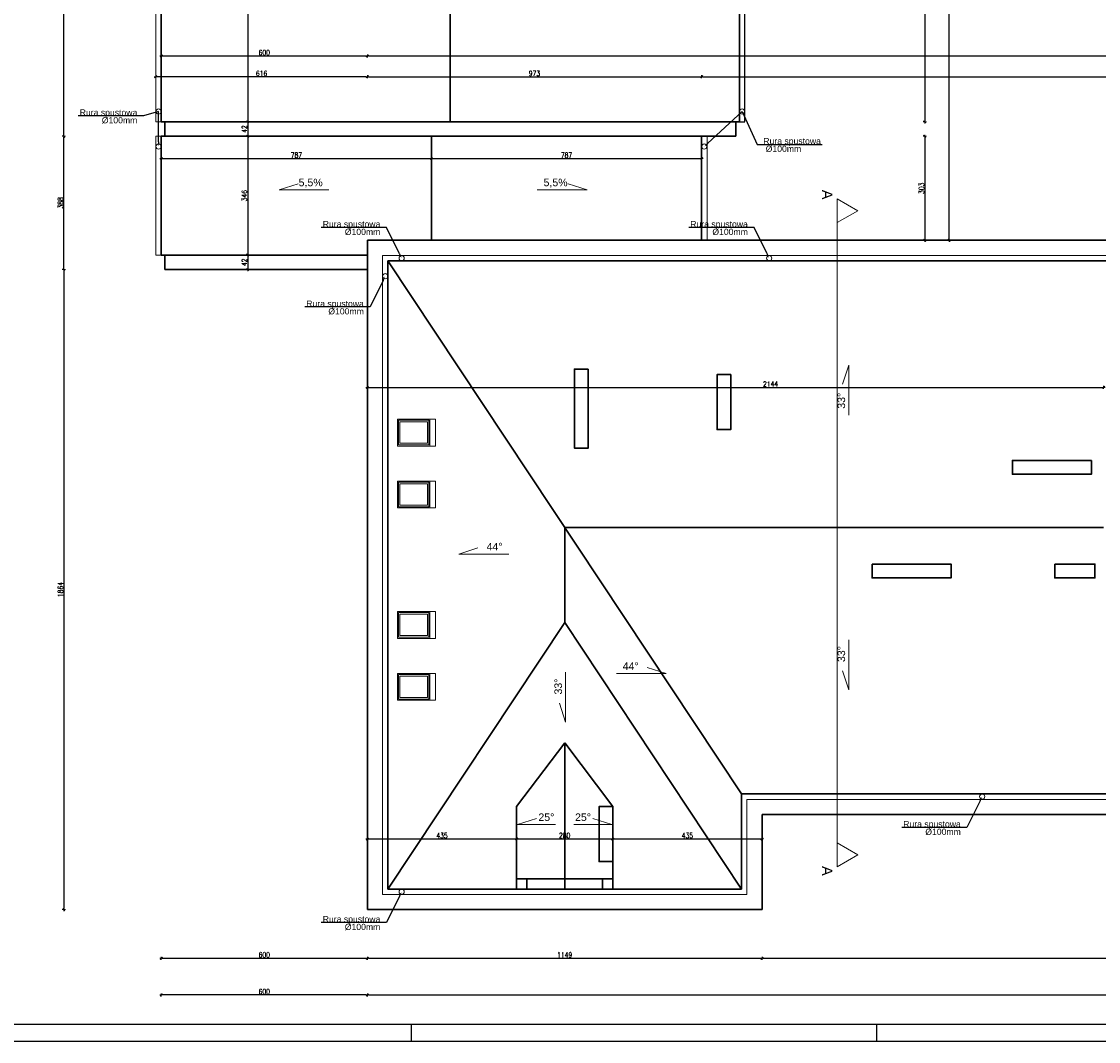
# Model space of a CAD drawing. Header units: millimetres. Extents: x 0 to 111311, y -48878 to -25280.
# Tile 123 of 161: x 90372 to 93507, y -40112 to -37142. Entities that reach past the tile are written whole.
import ezdxf
from ezdxf import colors
from ezdxf.entities.mleader import LeaderData, LeaderLine
from ezdxf.math import Vec2, Vec3

# ---------------------------------------------------------------- set-up
doc = ezdxf.new("R2010")
doc.units = ezdxf.units.MM
doc.layers.get('Defpoints').update_dxf_attribs({"color": 30})
doc.layers.add('e-cad_opisy', color=7, linetype='Continuous')
for name, color, linetype, lineweight in [('J opisy', 7, 'Continuous', 9), ('J stolarka_okna', 144, 'Continuous', 0), ('J wymiary', 1, 'Continuous', 9), ('OPIS', 7, 'Continuous', 5), ('sciany', 252, 'Continuous', 30)]:
    doc.layers.add(name, color=color, linetype=linetype, lineweight=lineweight)
doc.styles.add('ADESK2', font='simplex', dxfattribs={"width": 0.7})
doc.styles.get("Standard").update_dxf_attribs({"font": 'arial.ttf'})
doc.dimstyles.new('1-100', dxfattribs={"dimscale": 1.5, "dimtxt": 10, "dimasz": 2, "dimexe": 1, "dimexo": 1, "dimgap": 1.5, "dimtad": 1, "dimdec": 0, "dimrnd": 0.5, "dimdsep": 46, "dimtxsty": 'ADESK2', "dimblk": 'wymiar', "dimcen": -1, "dimdle": 5, "dimse1": 1, "dimse2": 1, "dimclrd": 256, "dimclre": 256, "dimclrt": 256, "dimadec": 0, "dimazin": 0, "dimtfac": 1, "dimtdec": 0, "dimtix": 1, "dimtmove": 0, "dimatfit": 3, "dimfxl": 20, "dimfxlon": 1, "dimtolj": 1, "dimtzin": 0, "dimarcsym": 0})

# ---------------------------------------------------------------- blocks, each defined once
blk = doc.blocks.new('A1_poziom')
at = {"ltscale": 0.8}
for p, q in [((210, 0), (210, 5)), ((345.5, 0), (345.5, 5))]:
    blk.add_line(p, q, dxfattribs=at)
for points in [[(0, 0), (0, 297), (25, 297), (25, 594), (841, 594), (841, 0)], [(30, 5), (836, 5), (836, 589), (30, 589)]]:
    blk.add_lwpolyline(points, close=True)
blk = doc.blocks.new('wymiar')
for p, q in [((1.5, 0), (-1.5, 0)), ((1.1, 1.1), (-1.1, -1.1)), ((0, 1.5), (0, -1.5))]:
    blk.add_line(p, q)
blk = doc.blocks.new('*D1653')
at = {"layer": 'Defpoints', "color": 0, "ltscale": 4}
for p in [(105899.3, -35265.3), (0, -38165.8), (106170.1, -38165.8)]:
    blk.add_point(p, dxfattribs=at)
at = {"layer": 'J wymiary', "lineweight": -2}
blk.add_line((106170.1, -35268.3), (106170.1, -38162.8), dxfattribs=at)
at = {"layer": 'J wymiary', "lineweight": -2, "ltscale": 4, "xscale": 3, "yscale": 3, "zscale": 3}
for p, rotation in [((106170.1, -35265.3), 90), ((106170.1, -38165.8), 270)]:
    blk.add_blockref('wymiar', p, dxfattribs=dict(at, rotation=rotation))
at = {"layer": 'J wymiary', "ltscale": 4, "insert": (106160.3, -36715.5), "char_height": 15, "attachment_point": 5, "rotation": 90, "style": 'ADESK2'}
blk.add_mtext('\\A1;2901', dxfattribs=at)
blk = doc.blocks.new('*D1905')
at = {"layer": 'Defpoints', "color": 0, "ltscale": 4}
for p in [(92451.8, -34771.2), (92451.8, -37433.7), (93001.7, -37433.7)]:
    blk.add_point(p, dxfattribs=at)
at = {"layer": 'J wymiary', "lineweight": -2}
blk.add_line((93001.7, -34774.2), (93001.7, -37430.7), dxfattribs=at)
at = {"layer": 'J wymiary', "lineweight": -2, "ltscale": 4, "xscale": 3, "yscale": 3, "zscale": 3}
for p, rotation in [((93001.7, -34771.2), 90), ((93001.7, -37433.7), 270)]:
    blk.add_blockref('wymiar', p, dxfattribs=dict(at, rotation=rotation))
at = {"layer": 'J wymiary', "ltscale": 4, "insert": (92992, -36102.4), "char_height": 15, "attachment_point": 5, "rotation": 90, "style": 'ADESK2'}
blk.add_mtext('\\A1;2663', dxfattribs=at)
blk = doc.blocks.new('*D1906')
at = {"layer": 'Defpoints', "color": 0, "ltscale": 2}
for p in [(92451.8, -37475.7), (92403.9, -37778.7), (93001.7, -37778.7)]:
    blk.add_point(p, dxfattribs=at)
at = {"layer": 'J wymiary', "lineweight": -2}
blk.add_line((93001.7, -37478.7), (93001.7, -37775.7), dxfattribs=at)
at = {"layer": 'J wymiary', "lineweight": -2, "ltscale": 2, "xscale": 3, "yscale": 3, "zscale": 3}
for p, rotation in [((93001.7, -37475.7), 90), ((93001.7, -37778.7), 270)]:
    blk.add_blockref('wymiar', p, dxfattribs=dict(at, rotation=rotation))
at = {"layer": 'J wymiary', "ltscale": 2, "insert": (92992, -37627.2), "char_height": 15, "attachment_point": 5, "rotation": 90, "style": 'ADESK2'}
blk.add_mtext('\\A1;303', dxfattribs=at)
blk = doc.blocks.new('*D1907')
at = {"layer": 'Defpoints', "color": 0, "ltscale": 2}
for p in [(90495.1, -37475.7), (90788.8, -37475.7), (90788.8, -37863.7)]:
    blk.add_point(p, dxfattribs=at)
at = {"layer": 'J wymiary', "lineweight": -2}
blk.add_line((90495.1, -37860.7), (90495.1, -37478.7), dxfattribs=at)
at = {"layer": 'J wymiary', "lineweight": -2, "ltscale": 2, "xscale": 3, "yscale": 3, "zscale": 3}
for p, rotation in [((90495.1, -37475.7), 90), ((90495.1, -37863.7), 270)]:
    blk.add_blockref('wymiar', p, dxfattribs=dict(at, rotation=rotation))
at = {"layer": 'J wymiary', "ltscale": 2, "insert": (90485.3, -37669.7), "char_height": 15, "attachment_point": 5, "rotation": 90, "style": 'ADESK2'}
blk.add_mtext('\\A1;388', dxfattribs=at)
blk = doc.blocks.new('*D1908')
at = {"layer": 'Defpoints', "color": 0, "ltscale": 2}
for p in [(90495.1, -34771.2), (90837.7, -34771.2), (90788.8, -37475.7)]:
    blk.add_point(p, dxfattribs=at)
at = {"layer": 'J wymiary', "lineweight": -2}
blk.add_line((90495.1, -37472.7), (90495.1, -34774.2), dxfattribs=at)
at = {"layer": 'J wymiary', "lineweight": -2, "ltscale": 2, "xscale": 3, "yscale": 3, "zscale": 3}
for p, rotation in [((90495.1, -34771.2), 90), ((90495.1, -37475.7), 270)]:
    blk.add_blockref('wymiar', p, dxfattribs=dict(at, rotation=rotation))
at = {"layer": 'J wymiary', "ltscale": 2, "insert": (90485.3, -36123.4), "char_height": 15, "attachment_point": 5, "rotation": 90, "style": 'ADESK2'}
blk.add_mtext('\\A1;2705', dxfattribs=at)
blk = doc.blocks.new('*D1910')
at = {"layer": 'Defpoints', "color": 0, "ltscale": 2}
for p in [(91620.3, -34812.7), (90919.3, -37433.7), (91030.4, -37433.7)]:
    blk.add_point(p, dxfattribs=at)
at = {"layer": 'J wymiary', "lineweight": -2}
blk.add_line((91030.4, -34815.7), (91030.4, -37430.7), dxfattribs=at)
at = {"layer": 'J wymiary', "lineweight": -2, "ltscale": 2, "xscale": 3, "yscale": 3, "zscale": 3}
for p, rotation in [((91030.4, -34812.7), 90), ((91030.4, -37433.7), 270)]:
    blk.add_blockref('wymiar', p, dxfattribs=dict(at, rotation=rotation))
at = {"layer": 'J wymiary', "ltscale": 2, "insert": (91020.7, -36123.2), "char_height": 15, "attachment_point": 5, "rotation": 90, "style": 'ADESK2'}
blk.add_mtext('\\A1;2621', dxfattribs=at)
blk = doc.blocks.new('*D1911')
at = {"layer": 'Defpoints', "color": 0, "ltscale": 2}
for p in [(90919.3, -37433.7), (90922.9, -37475.7), (91030.4, -37475.7)]:
    blk.add_point(p, dxfattribs=at)
at = {"layer": 'J wymiary', "lineweight": -2}
blk.add_line((91030.4, -37436.7), (91030.4, -37472.7), dxfattribs=at)
at = {"layer": 'J wymiary', "lineweight": -2, "ltscale": 2, "xscale": 3, "yscale": 3, "zscale": 3}
for p, rotation in [((91030.4, -37433.7), 90), ((91030.4, -37475.7), 270)]:
    blk.add_blockref('wymiar', p, dxfattribs=dict(at, rotation=rotation))
at = {"layer": 'J wymiary', "ltscale": 2, "insert": (91020.7, -37454.7), "char_height": 15, "attachment_point": 5, "rotation": 90, "style": 'ADESK2'}
blk.add_mtext('\\A1;42', dxfattribs=at)
blk = doc.blocks.new('*D1912')
at = {"layer": 'Defpoints', "color": 0, "ltscale": 2}
for p in [(90922.9, -37475.7), (90936, -37821.7), (91030.4, -37821.7)]:
    blk.add_point(p, dxfattribs=at)
at = {"layer": 'J wymiary', "lineweight": -2}
blk.add_line((91030.4, -37478.7), (91030.4, -37818.7), dxfattribs=at)
at = {"layer": 'J wymiary', "lineweight": -2, "ltscale": 2, "xscale": 3, "yscale": 3, "zscale": 3}
for p, rotation in [((91030.4, -37475.7), 90), ((91030.4, -37821.7), 270)]:
    blk.add_blockref('wymiar', p, dxfattribs=dict(at, rotation=rotation))
at = {"layer": 'J wymiary', "ltscale": 2, "insert": (91020.7, -37648.7), "char_height": 15, "attachment_point": 5, "rotation": 90, "style": 'ADESK2'}
blk.add_mtext('\\A1;346', dxfattribs=at)
blk = doc.blocks.new('*D1913')
at = {"layer": 'Defpoints', "color": 0, "ltscale": 2}
for p in [(90936, -37821.7), (90936, -37863.7), (91030.4, -37863.7)]:
    blk.add_point(p, dxfattribs=at)
at = {"layer": 'J wymiary', "lineweight": -2}
blk.add_line((91030.4, -37824.7), (91030.4, -37860.7), dxfattribs=at)
at = {"layer": 'J wymiary', "lineweight": -2, "ltscale": 2, "xscale": 3, "yscale": 3, "zscale": 3}
for p, rotation in [((91030.4, -37821.7), 90), ((91030.4, -37863.7), 270)]:
    blk.add_blockref('wymiar', p, dxfattribs=dict(at, rotation=rotation))
at = {"layer": 'J wymiary', "ltscale": 2, "insert": (91020.7, -37842.7), "char_height": 15, "attachment_point": 5, "rotation": 90, "style": 'ADESK2'}
blk.add_mtext('\\A1;42', dxfattribs=at)
blk = doc.blocks.new('*D1914')
at = {"layer": 'Defpoints', "color": 0, "ltscale": 2}
for p in [(90778.8, -37475.7), (91565.3, -37475.7), (91565.3, -37540.3)]:
    blk.add_point(p, dxfattribs=at)
at = {"layer": 'J wymiary', "lineweight": -2}
blk.add_line((90781.8, -37540.3), (91562.3, -37540.3), dxfattribs=at)
at = {"layer": 'J wymiary', "lineweight": -2, "ltscale": 2, "xscale": 3, "yscale": 3, "zscale": 3, "rotation": 180}
blk.add_blockref('wymiar', (90778.8, -37540.3), dxfattribs=at)
at = {"layer": 'J wymiary', "lineweight": -2, "ltscale": 2, "xscale": 3, "yscale": 3, "zscale": 3}
blk.add_blockref('wymiar', (91565.3, -37540.3), dxfattribs=at)
at = {"layer": 'J wymiary', "ltscale": 2, "insert": (91172.1, -37530.5), "char_height": 15, "attachment_point": 5, "style": 'ADESK2'}
blk.add_mtext('\\A1;787', dxfattribs=at)
blk = doc.blocks.new('*D1915')
at = {"layer": 'Defpoints', "color": 0, "ltscale": 2}
for p in [(91565.3, -37475.7), (92351.8, -37540.3), (92351.8, -37568.9)]:
    blk.add_point(p, dxfattribs=at)
at = {"layer": 'J wymiary', "lineweight": -2}
blk.add_line((91568.3, -37540.3), (92348.8, -37540.3), dxfattribs=at)
at = {"layer": 'J wymiary', "lineweight": -2, "ltscale": 2, "xscale": 3, "yscale": 3, "zscale": 3, "rotation": 180}
blk.add_blockref('wymiar', (91565.3, -37540.3), dxfattribs=at)
at = {"layer": 'J wymiary', "lineweight": -2, "ltscale": 2, "xscale": 3, "yscale": 3, "zscale": 3}
blk.add_blockref('wymiar', (92351.8, -37540.3), dxfattribs=at)
at = {"layer": 'J wymiary', "ltscale": 2, "insert": (91958.6, -37530.5), "char_height": 15, "attachment_point": 5, "style": 'ADESK2'}
blk.add_mtext('\\A1;787', dxfattribs=at)
blk = doc.blocks.new('*D1919')
at = {"layer": 'Defpoints', "color": 0, "ltscale": 2}
for p in [(90788.8, -37863.7), (90495.1, -39727.7), (91519.1, -39727.7)]:
    blk.add_point(p, dxfattribs=at)
at = {"layer": 'J wymiary', "lineweight": -2}
blk.add_line((90495.1, -37866.7), (90495.1, -39724.7), dxfattribs=at)
at = {"layer": 'J wymiary', "lineweight": -2, "ltscale": 2, "xscale": 3, "yscale": 3, "zscale": 3}
for p, rotation in [((90495.1, -37863.7), 90), ((90495.1, -39727.7), 270)]:
    blk.add_blockref('wymiar', p, dxfattribs=dict(at, rotation=rotation))
at = {"layer": 'J wymiary', "ltscale": 2, "insert": (90485.3, -38795.7), "char_height": 15, "attachment_point": 5, "rotation": 90, "style": 'ADESK2'}
blk.add_mtext('\\A1;1864', dxfattribs=at)
blk = doc.blocks.new('*D1920')
at = {"layer": 'Defpoints', "color": 0, "ltscale": 2}
for p in [(90778.8, -37821.7), (91378.8, -38297.2), (91378.8, -39869.2)]:
    blk.add_point(p, dxfattribs=at)
at = {"layer": 'J wymiary', "lineweight": -2}
blk.add_line((90781.8, -39869.2), (91375.8, -39869.2), dxfattribs=at)
at = {"layer": 'J wymiary', "lineweight": -2, "ltscale": 2, "xscale": 3, "yscale": 3, "zscale": 3, "rotation": 180}
blk.add_blockref('wymiar', (90778.8, -39869.2), dxfattribs=at)
at = {"layer": 'J wymiary', "lineweight": -2, "ltscale": 2, "xscale": 3, "yscale": 3, "zscale": 3}
blk.add_blockref('wymiar', (91378.8, -39869.2), dxfattribs=at)
at = {"layer": 'J wymiary', "ltscale": 2, "insert": (91078.8, -39859.4), "char_height": 15, "attachment_point": 5, "style": 'ADESK2'}
blk.add_mtext('\\A1;600', dxfattribs=at)
blk = doc.blocks.new('*D1921')
at = {"layer": 'Defpoints', "color": 0, "ltscale": 2}
for p in [(91378.8, -38297.2), (92527.8, -39675.3), (92527.8, -39869.2)]:
    blk.add_point(p, dxfattribs=at)
at = {"layer": 'J wymiary', "lineweight": -2}
blk.add_line((91381.8, -39869.2), (92524.8, -39869.2), dxfattribs=at)
at = {"layer": 'J wymiary', "lineweight": -2, "ltscale": 2, "xscale": 3, "yscale": 3, "zscale": 3, "rotation": 180}
blk.add_blockref('wymiar', (91378.8, -39869.2), dxfattribs=at)
at = {"layer": 'J wymiary', "lineweight": -2, "ltscale": 2, "xscale": 3, "yscale": 3, "zscale": 3}
blk.add_blockref('wymiar', (92527.8, -39869.2), dxfattribs=at)
at = {"layer": 'J wymiary', "ltscale": 2, "insert": (91953.3, -39859.4), "char_height": 15, "attachment_point": 5, "style": 'ADESK2'}
blk.add_mtext('\\A1;1149', dxfattribs=at)
blk = doc.blocks.new('*D1922')
at = {"layer": 'Defpoints', "color": 0, "ltscale": 2}
for p in [(95013.8, -39633.7), (92527.8, -39675.3), (95013.8, -39869.2)]:
    blk.add_point(p, dxfattribs=at)
at = {"layer": 'J wymiary', "lineweight": -2}
blk.add_line((92530.8, -39869.2), (95010.8, -39869.2), dxfattribs=at)
at = {"layer": 'J wymiary', "lineweight": -2, "ltscale": 2, "xscale": 3, "yscale": 3, "zscale": 3, "rotation": 180}
blk.add_blockref('wymiar', (92527.8, -39869.2), dxfattribs=at)
at = {"layer": 'J wymiary', "lineweight": -2, "ltscale": 2, "xscale": 3, "yscale": 3, "zscale": 3}
blk.add_blockref('wymiar', (95013.8, -39869.2), dxfattribs=at)
at = {"layer": 'J wymiary', "ltscale": 2, "insert": (93770.8, -39859.4), "char_height": 15, "attachment_point": 5, "style": 'ADESK2'}
blk.add_mtext('\\A1;2486', dxfattribs=at)
blk = doc.blocks.new('*D1924')
at = {"layer": 'Defpoints', "color": 0, "ltscale": 2}
for p in [(91378.8, -39727.7), (96205.8, -39727.7), (96205.8, -39976.2)]:
    blk.add_point(p, dxfattribs=at)
at = {"layer": 'J wymiary', "lineweight": -2}
blk.add_line((91381.8, -39976.2), (96202.8, -39976.2), dxfattribs=at)
at = {"layer": 'J wymiary', "lineweight": -2, "ltscale": 2, "xscale": 3, "yscale": 3, "zscale": 3, "rotation": 180}
blk.add_blockref('wymiar', (91378.8, -39976.2), dxfattribs=at)
at = {"layer": 'J wymiary', "lineweight": -2, "ltscale": 2, "xscale": 3, "yscale": 3, "zscale": 3}
blk.add_blockref('wymiar', (96205.8, -39976.2), dxfattribs=at)
at = {"layer": 'J wymiary', "ltscale": 2, "insert": (93792.3, -39966.4), "char_height": 15, "attachment_point": 5, "style": 'ADESK2'}
blk.add_mtext('\\A1;4827', dxfattribs=at)
blk = doc.blocks.new('*D1925')
at = {"layer": 'Defpoints', "color": 0, "ltscale": 2}
for p in [(90778.8, -37821.7), (91378.8, -39727.7), (90778.8, -39976.2)]:
    blk.add_point(p, dxfattribs=at)
at = {"layer": 'J wymiary', "lineweight": -2}
blk.add_line((91375.8, -39976.2), (90781.8, -39976.2), dxfattribs=at)
at = {"layer": 'J wymiary', "lineweight": -2, "ltscale": 2, "xscale": 3, "yscale": 3, "zscale": 3, "rotation": 180}
blk.add_blockref('wymiar', (90778.8, -39976.2), dxfattribs=at)
at = {"layer": 'J wymiary', "lineweight": -2, "ltscale": 2, "xscale": 3, "yscale": 3, "zscale": 3}
blk.add_blockref('wymiar', (91378.8, -39976.2), dxfattribs=at)
at = {"layer": 'J wymiary', "ltscale": 2, "insert": (91078.8, -39966.4), "char_height": 15, "attachment_point": 5, "style": 'ADESK2'}
blk.add_mtext('\\A1;600', dxfattribs=at)
blk = doc.blocks.new('*D1927')
at = {"layer": 'Defpoints', "color": 0, "ltscale": 2}
for p in [(92609, -34771.2), (93072.4, -34771.2), (92697.5, -37778.7)]:
    blk.add_point(p, dxfattribs=at)
at = {"layer": 'J wymiary', "lineweight": -2}
blk.add_line((93072.4, -37775.7), (93072.4, -34774.2), dxfattribs=at)
at = {"layer": 'J wymiary', "lineweight": -2, "ltscale": 2, "xscale": 3, "yscale": 3, "zscale": 3}
for p, rotation in [((93072.4, -34771.2), 90), ((93072.4, -37778.7), 270)]:
    blk.add_blockref('wymiar', p, dxfattribs=dict(at, rotation=rotation))
at = {"layer": 'J wymiary', "ltscale": 2, "insert": (93062.7, -36274.9), "char_height": 15, "attachment_point": 5, "rotation": 90, "style": 'ADESK2'}
blk.add_mtext('\\A1;3008', dxfattribs=at)
blk = doc.blocks.new('*D1928')
at = {"layer": 'Defpoints', "color": 0, "ltscale": 2}
for p in [(92351.8, -37302.4), (91378.8, -37778.7), (92351.8, -37778.7)]:
    blk.add_point(p, dxfattribs=at)
at = {"layer": 'J wymiary', "lineweight": -2}
blk.add_line((91381.8, -37302.4), (92348.8, -37302.4), dxfattribs=at)
at = {"layer": 'J wymiary', "lineweight": -2, "ltscale": 2, "xscale": 3, "yscale": 3, "zscale": 3, "rotation": 180}
blk.add_blockref('wymiar', (91378.8, -37302.4), dxfattribs=at)
at = {"layer": 'J wymiary', "lineweight": -2, "ltscale": 2, "xscale": 3, "yscale": 3, "zscale": 3}
blk.add_blockref('wymiar', (92351.8, -37302.4), dxfattribs=at)
at = {"layer": 'J wymiary', "ltscale": 2, "insert": (91865.3, -37292.6), "char_height": 15, "attachment_point": 5, "style": 'ADESK2'}
blk.add_mtext('\\A1;973', dxfattribs=at)
blk = doc.blocks.new('*D1929')
at = {"layer": 'Defpoints', "color": 0, "ltscale": 2}
for p in [(96205.8, -37302.4), (92351.8, -37778.7), (96205.8, -37870.3)]:
    blk.add_point(p, dxfattribs=at)
at = {"layer": 'J wymiary', "lineweight": -2}
blk.add_line((92354.8, -37302.4), (96202.8, -37302.4), dxfattribs=at)
at = {"layer": 'J wymiary', "lineweight": -2, "ltscale": 2, "xscale": 3, "yscale": 3, "zscale": 3, "rotation": 180}
blk.add_blockref('wymiar', (92351.8, -37302.4), dxfattribs=at)
at = {"layer": 'J wymiary', "lineweight": -2, "ltscale": 2, "xscale": 3, "yscale": 3, "zscale": 3}
blk.add_blockref('wymiar', (96205.8, -37302.4), dxfattribs=at)
at = {"layer": 'J wymiary', "ltscale": 2, "insert": (94278.8, -37292.6), "char_height": 15, "attachment_point": 5, "style": 'ADESK2'}
blk.add_mtext('\\A1;3854', dxfattribs=at)
blk = doc.blocks.new('*D1930')
at = {"layer": 'Defpoints', "color": 0, "ltscale": 2}
for p in [(90762.8, -37302.4), (90762.8, -37778.7), (91378.8, -37778.7)]:
    blk.add_point(p, dxfattribs=at)
at = {"layer": 'J wymiary', "lineweight": -2}
blk.add_line((91375.8, -37302.4), (90765.8, -37302.4), dxfattribs=at)
at = {"layer": 'J wymiary', "lineweight": -2, "ltscale": 2, "xscale": 3, "yscale": 3, "zscale": 3, "rotation": 180}
blk.add_blockref('wymiar', (90762.8, -37302.4), dxfattribs=at)
at = {"layer": 'J wymiary', "lineweight": -2, "ltscale": 2, "xscale": 3, "yscale": 3, "zscale": 3}
blk.add_blockref('wymiar', (91378.8, -37302.4), dxfattribs=at)
at = {"layer": 'J wymiary', "ltscale": 2, "insert": (91070.8, -37292.6), "char_height": 15, "attachment_point": 5, "style": 'ADESK2'}
blk.add_mtext('\\A1;616', dxfattribs=at)
blk = doc.blocks.new('*D1931')
at = {"layer": 'Defpoints', "color": 0, "ltscale": 2}
for p in [(91378.8, -37241.8), (90778.8, -37821.7), (91378.8, -37821.7)]:
    blk.add_point(p, dxfattribs=at)
at = {"layer": 'J wymiary', "lineweight": -2}
blk.add_line((90781.8, -37241.8), (91375.8, -37241.8), dxfattribs=at)
at = {"layer": 'J wymiary', "lineweight": -2, "ltscale": 2, "xscale": 3, "yscale": 3, "zscale": 3, "rotation": 180}
blk.add_blockref('wymiar', (90778.8, -37241.8), dxfattribs=at)
at = {"layer": 'J wymiary', "lineweight": -2, "ltscale": 2, "xscale": 3, "yscale": 3, "zscale": 3}
blk.add_blockref('wymiar', (91378.8, -37241.8), dxfattribs=at)
at = {"layer": 'J wymiary', "ltscale": 2, "insert": (91078.8, -37232.1), "char_height": 15, "attachment_point": 5, "style": 'ADESK2'}
blk.add_mtext('\\A1;600', dxfattribs=at)
blk = doc.blocks.new('*D1932')
at = {"layer": 'Defpoints', "color": 0, "ltscale": 2}
for p in [(96205.8, -37241.8), (91378.8, -37821.7), (96205.8, -37858.8)]:
    blk.add_point(p, dxfattribs=at)
at = {"layer": 'J wymiary', "lineweight": -2}
blk.add_line((91381.8, -37241.8), (96202.8, -37241.8), dxfattribs=at)
at = {"layer": 'J wymiary', "lineweight": -2, "ltscale": 2, "xscale": 3, "yscale": 3, "zscale": 3, "rotation": 180}
blk.add_blockref('wymiar', (91378.8, -37241.8), dxfattribs=at)
at = {"layer": 'J wymiary', "lineweight": -2, "ltscale": 2, "xscale": 3, "yscale": 3, "zscale": 3}
blk.add_blockref('wymiar', (96205.8, -37241.8), dxfattribs=at)
at = {"layer": 'J wymiary', "ltscale": 2, "insert": (93792.3, -37232.1), "char_height": 15, "attachment_point": 5, "style": 'ADESK2'}
blk.add_mtext('\\A1;4827', dxfattribs=at)
blk = doc.blocks.new('*D1936')
at = {"layer": 'Defpoints', "color": 0, "ltscale": 4}
for p in [(91378.8, -38218.5), (93522.3, -38207), (93522.3, -38374.7)]:
    blk.add_point(p, dxfattribs=at)
at = {"layer": 'J wymiary', "lineweight": -2}
blk.add_line((91381.8, -38207), (93519.3, -38207), dxfattribs=at)
at = {"layer": 'J wymiary', "lineweight": -2, "ltscale": 4, "xscale": 3, "yscale": 3, "zscale": 3, "rotation": 180}
blk.add_blockref('wymiar', (91378.8, -38207), dxfattribs=at)
at = {"layer": 'J wymiary', "lineweight": -2, "ltscale": 4, "xscale": 3, "yscale": 3, "zscale": 3}
blk.add_blockref('wymiar', (93522.3, -38207), dxfattribs=at)
at = {"layer": 'J wymiary', "ltscale": 4, "insert": (92552.8, -38197.3), "char_height": 15, "attachment_point": 5, "style": 'ADESK2'}
blk.add_mtext('\\A1;2144', dxfattribs=at)
blk = doc.blocks.new('*D1939')
at = {"layer": 'Defpoints', "color": 0, "ltscale": 2}
for p in [(91813.3, -39521.7), (91378.8, -39607.5), (91813.3, -39607.5)]:
    blk.add_point(p, dxfattribs=at)
at = {"layer": 'J wymiary', "lineweight": -2}
blk.add_line((91381.8, -39521.7), (91810.3, -39521.7), dxfattribs=at)
at = {"layer": 'J wymiary', "lineweight": -2, "ltscale": 2, "xscale": 3, "yscale": 3, "zscale": 3, "rotation": 180}
blk.add_blockref('wymiar', (91378.8, -39521.7), dxfattribs=at)
at = {"layer": 'J wymiary', "lineweight": -2, "ltscale": 2, "xscale": 3, "yscale": 3, "zscale": 3}
blk.add_blockref('wymiar', (91813.3, -39521.7), dxfattribs=at)
at = {"layer": 'J wymiary', "ltscale": 2, "insert": (91596.1, -39511.9), "char_height": 15, "attachment_point": 5, "style": 'ADESK2'}
blk.add_mtext('\\A1;435', dxfattribs=at)
blk = doc.blocks.new('*D1940')
at = {"layer": 'Defpoints', "color": 0, "ltscale": 2}
for p in [(92093.3, -39483.5), (92093.3, -39521.7), (91813.3, -39607.5)]:
    blk.add_point(p, dxfattribs=at)
at = {"layer": 'J wymiary', "lineweight": -2}
blk.add_line((91816.3, -39521.7), (92090.3, -39521.7), dxfattribs=at)
at = {"layer": 'J wymiary', "lineweight": -2, "ltscale": 2, "xscale": 3, "yscale": 3, "zscale": 3, "rotation": 180}
blk.add_blockref('wymiar', (91813.3, -39521.7), dxfattribs=at)
at = {"layer": 'J wymiary', "lineweight": -2, "ltscale": 2, "xscale": 3, "yscale": 3, "zscale": 3}
blk.add_blockref('wymiar', (92093.3, -39521.7), dxfattribs=at)
at = {"layer": 'J wymiary', "ltscale": 2, "insert": (91953.3, -39511.9), "char_height": 15, "attachment_point": 5, "style": 'ADESK2'}
blk.add_mtext('\\A1;280', dxfattribs=at)
blk = doc.blocks.new('*D1941')
at = {"layer": 'Defpoints', "color": 0, "ltscale": 2}
for p in [(92093.3, -39483.5), (92527.8, -39489.5), (92527.8, -39521.7)]:
    blk.add_point(p, dxfattribs=at)
at = {"layer": 'J wymiary', "lineweight": -2}
blk.add_line((92096.3, -39521.7), (92524.8, -39521.7), dxfattribs=at)
at = {"layer": 'J wymiary', "lineweight": -2, "ltscale": 2, "xscale": 3, "yscale": 3, "zscale": 3, "rotation": 180}
blk.add_blockref('wymiar', (92093.3, -39521.7), dxfattribs=at)
at = {"layer": 'J wymiary', "lineweight": -2, "ltscale": 2, "xscale": 3, "yscale": 3, "zscale": 3}
blk.add_blockref('wymiar', (92527.8, -39521.7), dxfattribs=at)
at = {"layer": 'J wymiary', "ltscale": 2, "insert": (92310.6, -39511.9), "char_height": 15, "attachment_point": 5, "style": 'ADESK2'}
blk.add_mtext('\\A1;435', dxfattribs=at)
blk = doc.blocks.new('zw$7F4C')
at = {"layer": 'J stolarka_okna', "color": 7, "lineweight": 9}
blk.add_line((93.8, 78), (93.8, 0.2), dxfattribs=at)
for points in [[(110.6, 0), (110.6, 78), (0, 78), (0, 0)], [(90.8, 3), (90.8, 75), (3, 75), (3, 3)], [(87.1, 8), (87.1, 70), (6.7, 70), (6.7, 8)]]:
    blk.add_lwpolyline(points, close=True, dxfattribs=at)

msp = doc.modelspace()

# ---------------------------------------------------------------- linework, layer by layer
msp.add_lwpolyline([(92461.803, -37433.662), (92477.803, -37433.662), (92477.803, -34812.662), (92461.803, -34812.662)], close=True)
at = {"layer": 'J opisy', "linetype": 'Continuous', "lineweight": 9}
msp.add_line((92746.917, -39376.475), (92746.917, -39602.684), dxfattribs=at)
at = {"layer": 'OPIS'}
for p, q in [((91121.935, -37631.886), (91177.247, -37614.063)), ((92018.671, -37631.886), (91963.358, -37614.063)), ((91267.13, -37631.886), (91121.935, -37631.886)), ((91873.476, -37631.886), (92018.671, -37631.886)), ((92746.917, -37657.78), (92746.917, -39376.475)), ((91422.803, -37822.662), (96161.803, -37822.662)), ((91422.803, -37822.662), (91422.803, -39683.662)), ((92780.42, -38142.188), (92762.597, -38197.5)), ((92780.42, -38287.383), (92780.42, -38142.188)), ((91645.601, -38692.388), (91700.914, -38674.566)), ((91790.796, -38692.388), (91645.601, -38692.388)), ((92780.42, -38941.942), (92780.42, -39087.137)), ((92249.079, -39040.248), (92193.767, -39022.425)), ((92780.42, -39087.137), (92762.597, -39031.824)), ((91956.109, -39036.535), (91956.109, -39181.73)), ((92103.884, -39040.248), (92249.079, -39040.248)), ((91956.109, -39181.73), (91938.287, -39126.418)), ((92483.803, -39406.662), (95057.803, -39406.662)), ((92483.803, -39406.662), (92483.803, -39683.662)), ((91815.773, -39480.226), (91871.086, -39462.403)), ((92090.832, -39480.226), (92035.52, -39462.403)), ((91926.687, -39480.226), (91815.773, -39480.226)), ((91979.919, -39480.226), (92090.832, -39480.226)), ((92483.803, -39683.662), (91422.803, -39683.662))]:
    msp.add_line(p, q, dxfattribs=at)
for points in [[(90778.803, -37433.662), (90762.803, -37433.662), (90762.803, -34812.662), (90778.803, -34812.662)], [(90778.803, -37821.662), (90762.803, -37821.662), (90762.803, -37475.662), (90778.803, -37475.662)], [(92806.917, -37692.421), (92746.917, -37727.062), (92746.917, -37657.78)], [(92806.917, -39568.043), (92746.917, -39602.684), (92746.917, -39533.402)]]:
    msp.add_lwpolyline(points, close=True, dxfattribs=at)
msp.add_lwpolyline([(92367.803, -37778.662), (92367.803, -37475.662), (92351.803, -37475.662), (92351.803, -37778.662)], dxfattribs=at)
for centre in [(90770.803, -37403.662), (92469.803, -37403.662), (90770.803, -37505.662), (92359.672, -37505.662), (91478.803, -37830.662), (92548.803, -37830.662), (91430.803, -37883.162), (93168.803, -39398.662), (91478.803, -39675.662)]:
    msp.add_circle(centre, 7.5, dxfattribs=at)
at = {"layer": 'sciany'}
for p, q in [((90778.803, -34812.662), (90778.803, -37433.662)), ((91620.303, -34812.662), (91620.303, -37433.662)), ((92461.803, -34812.662), (92461.803, -37433.662)), ((92461.803, -37433.662), (90778.803, -37433.662)), ((90788.803, -37433.662), (90788.803, -37475.662)), ((92451.803, -37433.662), (92451.803, -37475.662)), ((92451.803, -37475.662), (90778.803, -37475.662)), ((90778.803, -37475.662), (90778.803, -37821.662)), ((91565.303, -37475.662), (91565.303, -37778.662)), ((92351.803, -37475.662), (92351.803, -37778.662)), ((96205.803, -37778.662), (91378.803, -37778.662)), ((91378.803, -39727.662), (91378.803, -37778.662)), ((91378.803, -37778.662), (91378.803, -39727.662)), ((92527.803, -37778.662), (91378.803, -37778.662)), ((91378.803, -37821.662), (90778.803, -37821.662)), ((90788.803, -37821.662), (90788.803, -37863.662)), ((96145.803, -37838.662), (91438.803, -37838.662)), ((91438.803, -39667.662), (91438.803, -37838.662)), ((92467.803, -39390.662), (91438.803, -37838.662)), ((91378.803, -37863.662), (90788.803, -37863.662)), ((91378.803, -37863.662), (90788.803, -37863.662)), ((91953.303, -38614.662), (93522.303, -38614.662)), ((91953.303, -38891.662), (91953.303, -38614.662)), ((91438.803, -39667.662), (91953.303, -38891.662)), ((92467.803, -39667.662), (91953.303, -38891.662)), ((91953.303, -39241.662), (91813.303, -39427.662)), ((91953.303, -39667.662), (91953.303, -39241.662)), ((91953.303, -39241.662), (92093.303, -39427.662)), ((92467.803, -39667.662), (92467.803, -39390.662)), ((95073.803, -39390.662), (92467.803, -39390.662)), ((91813.303, -39667.662), (91813.303, -39427.662)), ((92093.303, -39667.662), (92093.303, -39427.662)), ((95013.803, -39450.662), (92527.803, -39450.662)), ((92527.803, -39727.662), (92527.803, -39450.662)), ((92093.303, -39637.662), (91813.303, -39637.662)), ((91843.303, -39667.662), (91843.303, -39637.662)), ((92063.303, -39667.662), (92063.303, -39637.662)), ((92467.803, -39667.662), (91438.803, -39667.662)), ((92527.803, -39727.662), (91378.803, -39727.662))]:
    msp.add_line(p, q, dxfattribs=at)
for points in [[(92021.803, -38153.662), (91981.803, -38153.662), (91981.803, -38383.662), (92021.803, -38383.662)], [(92436.803, -38169.662), (92396.803, -38169.662), (92396.803, -38329.662), (92436.803, -38329.662)], [(93486.803, -38419.662), (93256.803, -38419.662), (93256.803, -38459.662), (93486.803, -38459.662)], [(92848.303, -38721.662), (93078.303, -38721.662), (93078.303, -38761.662), (92848.303, -38761.662)], [(93379.803, -38721.662), (93496.803, -38721.662), (93496.803, -38761.662), (93379.803, -38761.662)], [(92093.303, -39427.662), (92053.303, -39427.662), (92053.303, -39587.662), (92093.303, -39587.662)]]:
    msp.add_lwpolyline(points, close=True, dxfattribs=at)

# ---------------------------------------------------------------- block references
at = {"layer": 'e-cad_opisy', "ltscale": 4, "xscale": 10, "yscale": 10, "zscale": 10}
msp.add_blockref('A1_poziom', (89406.988, -40111.552), dxfattribs=at)
at = {"layer": 'OPIS', "rotation": 360}
for p in [(91466.803, -38377.662), (91466.803, -38557.662), (91466.803, -38937.662), (91466.803, -39117.662)]:
    msp.add_blockref('zw$7F4C', p, dxfattribs=at)

# ---------------------------------------------------------------- texts
at = {"layer": 'OPIS'}
for s, p in [('5,5%%%', (91178.772, -37621.139)), ('5,5%%%', (91891.782, -37621.139)), ('44%%D', (91726.014, -38681.641)), ('44%%D', (92122.19, -39029.501)), ('25%%D', (91876.689, -39469.479)), ('25%%D', (91983.441, -39469.479))]:
    msp.add_text(s, height=22, dxfattribs=at).set_placement(p)
for p in [(92769.673, -38269.076), (92769.673, -39006.724), (91945.362, -39101.318)]:
    msp.add_text('33%%D', height=22, rotation=90, dxfattribs=at).set_placement(p)
at = {"layer": 'OPIS', "char_height": 30, "width": 162.4495, "attachment_point": 5, "rotation": 270}
for insert in [(92717.855, -37645.621), (92717.855, -39614.843)]:
    msp.add_mtext('A', dxfattribs=dict(at, insert=insert))

# ---------------------------------------------------------------- dimensions: what is measured, and where the dimension line sits
at = {"layer": 'J wymiary'}
for base, p1, p2, picture, middle in [((90495.094, -34771.163), (90788.803, -37475.662), (90837.677, -34771.163), '*D1908', (90485.344, -36123.412)), ((93001.704, -37433.662), (92451.803, -34771.163), (92451.803, -37433.662), '*D1905', (92991.954, -36102.412)), ((93072.441, -34771.163), (92697.452, -37778.662), (92609.009, -34771.163), '*D1927', (93062.691, -36274.912)), ((91030.449, -37433.662), (91620.303, -34812.662), (90919.321, -37433.662), '*D1910', (91020.699, -36123.162)), ((106170.0895, -38165.7974), (105899.2658, -35265.2969), (0, -38165.7974), '*D1653', (106160.3395, -36715.5472)), ((91030.449, -37475.662), (90919.321, -37433.662), (90922.897, -37475.662), '*D1911', (91020.699, -37454.662)), ((90495.094, -37475.662), (90788.803, -37863.662), (90788.803, -37475.662), '*D1907', (90485.344, -37669.662)), ((91030.449, -37821.662), (90922.897, -37475.662), (90936.008, -37821.662), '*D1912', (91020.699, -37648.662)), ((93001.704, -37778.662), (92451.803, -37475.662), (92403.873, -37778.662), '*D1906', (92991.954, -37627.162)), ((91030.449, -37863.662), (90936.008, -37821.662), (90936.008, -37863.662), '*D1913', (91020.699, -37842.662)), ((90495.094, -39727.662), (90788.803, -37863.662), (91519.065, -39727.662), '*D1919', (90485.344, -38795.662))]:
    dim = msp.add_linear_dim(base=base, p1=p1, p2=p2, angle=90, dimstyle='1-100', override={"dimblk": 'wymiar'}, dxfattribs=at)
    dim.commit()
    dim.dimension.update_dxf_attribs({"geometry": picture, "text_midpoint": middle})
for base, p1, p2, picture, middle in [((91378.803, -37241.822), (90778.803, -37821.662), (91378.803, -37821.662), '*D1931', (91078.803, -37232.072)), ((96205.803, -37241.822), (91378.803, -37821.662), (96205.803, -37858.825), '*D1932', (93792.303, -37232.072)), ((90762.803, -37302.38), (91378.803, -37778.662), (90762.803, -37778.662), '*D1930', (91070.803, -37292.63)), ((92351.803, -37302.38), (91378.803, -37778.662), (92351.803, -37778.662), '*D1928', (91865.303, -37292.63)), ((96205.803, -37302.38), (92351.803, -37778.662), (96205.803, -37870.323), '*D1929', (94278.803, -37292.63)), ((91565.307, -37540.263), (90778.803, -37475.662), (91565.307, -37475.662), '*D1914', (91172.055, -37530.513)), ((92351.803, -37540.263), (91565.307, -37475.662), (92351.803, -37568.899), '*D1915', (91958.555, -37530.513)), ((91378.803, -39869.168), (90778.803, -37821.662), (91378.803, -38297.198), '*D1920', (91078.803, -39859.418)), ((90778.803, -39976.174), (91378.803, -39727.662), (90778.803, -37821.662), '*D1925', (91078.803, -39966.424)), ((92527.803, -39869.168), (91378.803, -38297.198), (92527.803, -39675.348), '*D1921', (91953.303, -39859.418)), ((91813.302731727, -39521.67679661), (91378.802731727, -39607.497479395), (91813.302731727, -39607.497479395), '*D1939', (91596.052731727, -39511.92679661)), ((92093.303, -39521.677), (91813.303, -39607.497), (92093.303, -39483.534), '*D1940', (91953.303, -39511.927)), ((92527.802731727, -39521.67679661), (92093.302731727, -39483.534270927), (92527.802731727, -39489.494040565), '*D1941', (92310.552731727, -39511.92679661)), ((95013.803, -39869.168), (92527.803, -39675.348), (95013.803, -39633.746), '*D1922', (93770.803, -39859.418)), ((96205.803, -39976.174), (91378.803, -39727.662), (96205.803, -39727.662), '*D1924', (93792.303, -39966.424))]:
    dim = msp.add_linear_dim(base=base, p1=p1, p2=p2, dimstyle='1-100', override={"dimblk": 'wymiar'}, dxfattribs=at)
    dim.commit()
    dim.dimension.update_dxf_attribs({"geometry": picture, "text_midpoint": middle})
dim = msp.add_linear_dim(base=(93522.302731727, -38207.037435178), p1=(91378.802731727, -38218.480192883), p2=(93522.302731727, -38374.662207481), dimstyle='1-100', override={"dimblk": 'wymiar'}, dxfattribs=at)
dim.commit()
dim.dimension.update_dxf_attribs({"geometry": '*D1936', "text_midpoint": (92552.820712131, -38207.037435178), "dimtype": 160})

# ---------------------------------------------------------------- leaders
at = {"layer": 'OPIS'}
ml = msp.add_multileader_mtext('Standard', dxfattribs=at)
ml.set_content('Rura spustowa\\P\\P\\P %%C100mm', color=256)
ml.set_leader_properties()
ml.build(insert=Vec2(0, 0))
ml.multileader.update_dxf_attribs({"text_left_attachment_type": 6, "text_right_attachment_type": 6, "arrow_head_size": 14})
ctx = ml.context
ctx.base_point, ctx.char_height, ctx.arrow_head_size, ctx.landing_gap_size, ctx.plane_origin = Vec3(90534.392, -37416.172), 18, 14, 10, Vec3(90534.947, -37648.993)
ctx.left_attachment, ctx.right_attachment, ctx.text_align_type = 6, 6, 2
notes = []
notes.append((ctx, [(0, (1, 1, 0), (90727.068, -37416.172), (-1, 0), 8, [(1, [(90771.303, -37505.662), (90770.803, -37403.662)], 256, [])])]))
ctx.mtext.insert, ctx.mtext.alignment, ctx.mtext.line_spacing_factor, ctx.mtext.flow_direction = Vec3(90709.068, -37397.448), 3, 0.25, 5
ml = msp.add_multileader_mtext('Standard', dxfattribs=at)
ml.set_content('Rura spustowa\\P\\P\\P %%C100mm', color=256)
ml.set_leader_properties()
ml.build(insert=Vec2(0, 0))
ml.multileader.update_dxf_attribs({"text_left_attachment_type": 6, "text_right_attachment_type": 6, "arrow_head_size": 14})
ctx = ml.context
ctx.base_point, ctx.char_height, ctx.arrow_head_size, ctx.landing_gap_size, ctx.plane_origin = Vec3(92521.537, -37499.273), 18, 14, 10, Vec3(92705.658, -37648.993)
ctx.left_attachment, ctx.right_attachment = 6, 6
notes.append((ctx, [(0, (1, 1, 0), (92513.537, -37499.273), (1, 0), 8, [(1, [(92359.672, -37505.662), (92469.803, -37403.662)], 256, [])])]))
ctx.mtext.insert, ctx.mtext.line_spacing_factor, ctx.mtext.flow_direction = Vec3(92531.537, -37480.548), 0.25, 5
ml = msp.add_multileader_mtext('Standard', dxfattribs=at)
ml.set_content('Rura spustowa\\P\\P\\P %%C100mm', color=256)
ml.set_leader_properties()
ml.build(insert=Vec2(0, 0))
ml.multileader.update_dxf_attribs({"text_left_attachment_type": 6, "text_right_attachment_type": 6, "arrow_head_size": 14})
ctx = ml.context
ctx.base_point, ctx.char_height, ctx.arrow_head_size, ctx.landing_gap_size, ctx.plane_origin = Vec3(91241.892, -37741.172), 18, 14, 10, Vec3(91242.447, -37973.993)
ctx.left_attachment, ctx.right_attachment, ctx.text_align_type = 6, 6, 2
notes.append((ctx, [(0, (1, 1, 0), (91434.568, -37741.172), (-1, 0), 8, [(0, [(91478.803, -37830.662)], 256, [])])]))
ctx.mtext.insert, ctx.mtext.alignment, ctx.mtext.line_spacing_factor, ctx.mtext.flow_direction = Vec3(91416.568, -37722.448), 3, 0.25, 5
ml = msp.add_multileader_mtext('Standard', dxfattribs=at)
ml.set_content('Rura spustowa\\P\\P\\P %%C100mm', color=256)
ml.set_leader_properties()
ml.build(insert=Vec2(0, 0))
ml.multileader.update_dxf_attribs({"text_left_attachment_type": 6, "text_right_attachment_type": 6, "arrow_head_size": 14})
ctx = ml.context
ctx.base_point, ctx.char_height, ctx.arrow_head_size, ctx.landing_gap_size, ctx.plane_origin = Vec3(92311.892, -37741.172), 18, 14, 10, Vec3(92312.447, -37973.993)
ctx.left_attachment, ctx.right_attachment, ctx.text_align_type = 6, 6, 2
notes.append((ctx, [(0, (1, 1, 0), (92504.568, -37741.172), (-1, 0), 8, [(0, [(92548.803, -37830.662)], 256, [])])]))
ctx.mtext.insert, ctx.mtext.alignment, ctx.mtext.line_spacing_factor, ctx.mtext.flow_direction = Vec3(92486.568, -37722.448), 3, 0.25, 5
ml = msp.add_multileader_mtext('Standard', dxfattribs=at)
ml.set_content('Rura spustowa\\P\\P\\P %%C100mm', color=256)
ml.set_leader_properties()
ml.build(insert=Vec2(0, 0))
ml.multileader.update_dxf_attribs({"text_left_attachment_type": 6, "text_right_attachment_type": 6, "arrow_head_size": 14})
ctx = ml.context
ctx.base_point, ctx.char_height, ctx.arrow_head_size, ctx.landing_gap_size, ctx.plane_origin = Vec3(91193.892, -37972.652), 18, 14, 10, Vec3(91194.447, -37739.831)
ctx.left_attachment, ctx.right_attachment, ctx.text_align_type = 6, 6, 2
notes.append((ctx, [(0, (1, 1, 0), (91386.568, -37972.652), (-1, 0), 8, [(0, [(91430.803, -37883.162)], 256, [])])]))
ctx.mtext.insert, ctx.mtext.alignment, ctx.mtext.line_spacing_factor, ctx.mtext.flow_direction = Vec3(91368.568, -37953.928), 3, 0.25, 5
ml = msp.add_multileader_mtext('Standard', dxfattribs=at)
ml.set_content('Rura spustowa\\P\\P\\P %%C100mm', color=256)
ml.set_leader_properties()
ml.build(insert=Vec2(0, 0))
ml.multileader.update_dxf_attribs({"text_left_attachment_type": 6, "text_right_attachment_type": 6, "arrow_head_size": 14})
ctx = ml.context
ctx.base_point, ctx.char_height, ctx.arrow_head_size, ctx.landing_gap_size, ctx.plane_origin = Vec3(92931.892, -39488.152), 18, 14, 10, Vec3(92932.447, -39255.331)
ctx.left_attachment, ctx.right_attachment, ctx.text_align_type = 6, 6, 2
notes.append((ctx, [(0, (1, 1, 0), (93124.568, -39488.152), (-1, 0), 8, [(0, [(93168.803, -39398.662)], 256, [])])]))
ctx.mtext.insert, ctx.mtext.alignment, ctx.mtext.line_spacing_factor, ctx.mtext.flow_direction = Vec3(93106.568, -39469.428), 3, 0.25, 5
ml = msp.add_multileader_mtext('Standard', dxfattribs=at)
ml.set_content('Rura spustowa\\P\\P\\P %%C100mm', color=256)
ml.set_leader_properties()
ml.build(insert=Vec2(0, 0))
ml.multileader.update_dxf_attribs({"text_left_attachment_type": 6, "text_right_attachment_type": 6, "arrow_head_size": 14})
ctx = ml.context
ctx.base_point, ctx.char_height, ctx.arrow_head_size, ctx.landing_gap_size, ctx.plane_origin = Vec3(91241.892, -39765.152), 18, 14, 10, Vec3(91242.447, -39532.331)
ctx.left_attachment, ctx.right_attachment, ctx.text_align_type = 6, 6, 2
notes.append((ctx, [(0, (1, 1, 0), (91434.568, -39765.152), (-1, 0), 8, [(0, [(91478.803, -39675.662)], 256, [])])]))
ctx.mtext.insert, ctx.mtext.alignment, ctx.mtext.line_spacing_factor, ctx.mtext.flow_direction = Vec3(91416.568, -39746.428), 3, 0.25, 5
for ctx, leaders in notes:
    for number, flags, end, landing, length, lines in leaders:
        leader = LeaderData()
        leader.index, (leader.has_last_leader_line, leader.has_dogleg_vector, leader.attachment_direction) = number, flags
        leader.last_leader_point, leader.dogleg_vector, leader.dogleg_length = Vec3(end), Vec3(landing), length
        for number, points, colour, breaks in lines:
            line = LeaderLine()
            line.index, line.vertices, line.color, line.breaks = number, Vec3.list(points), colors.encode_raw_color(colour), breaks
            leader.lines.append(line)
        ctx.leaders.append(leader)

doc.saveas('drawing.dxf')
